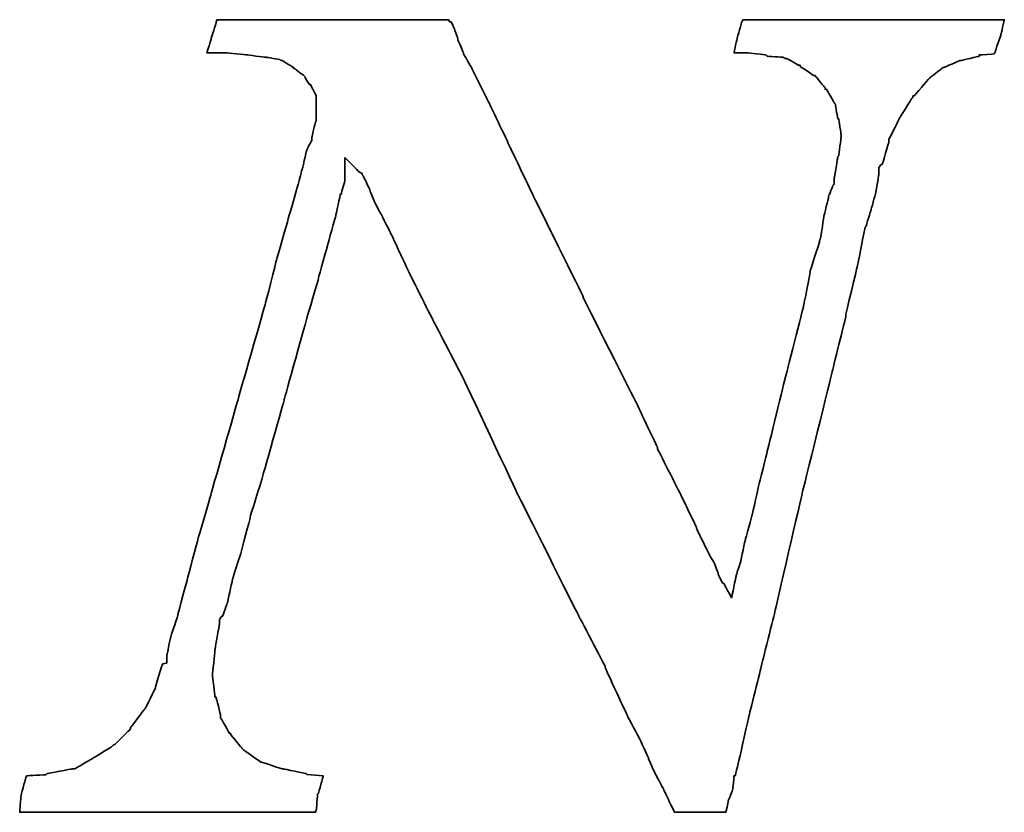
# Model space of a CAD drawing. Header units: millimetres. Extents: x -115 to 753, y -125 to 121.
# Tile 43 of 96: x 267.83 to 272.04, y 5.34 to 8.73. Entities that reach past the tile are written whole.
import ezdxf

# ---------------------------------------------------------------- set-up
doc = ezdxf.new("R2010")
doc.units = ezdxf.units.MM
doc.layers.add('DIM', color=4, linetype='Continuous')
doc.layers.add('layer 1', color=7, linetype='Continuous')

# ---------------------------------------------------------------- blocks, each defined once
blk = doc.blocks.new('TBI MOTION logo(完整正式版)')
at = {"layer": 'layer 1', "color": 22, "lineweight": 35}
blk.add_open_spline([(58.92625, -7.91875), (58.92625, -7.91875), (58.58625, -7.89375), (58.58625, -7.89375), (58.58625, -7.89375), (58.58625, -7.89375), (58.56625, -7.87125), (58.56625, -7.87125), (58.56625, -7.87125), (58.56625, -7.87125), (58.08375, -7.77375), (58.08375, -7.77375), (58.08375, -7.77375), (58.08375, -7.77375), (58.06125, -7.77375), (58.06125, -7.77375), (58.06125, -7.77375), (58.06125, -7.77375), (57.62625, -7.63125), (57.62625, -7.63125), (57.62625, -7.63125), (57.62625, -7.63125), (57.60625, -7.63125), (57.60625, -7.63125), (57.60625, -7.63125), (57.60625, -7.63125), (57.58125, -7.60625), (57.58125, -7.60625), (57.58125, -7.60625), (57.58125, -7.60625), (57.26625, -7.38875), (57.26625, -7.38875), (57.26625, -7.38875), (57.26625, -7.38875), (57.24625, -7.36875), (57.24625, -7.36875), (57.24625, -7.36875), (57.24625, -7.36875), (57.22125, -7.34375), (57.22125, -7.34375), (57.22125, -7.34375), (57.22125, -7.34375), (56.98125, -7.05375), (56.98125, -7.05375), (56.98125, -7.05375), (56.98125, -7.05375), (56.98125, -7.02875), (56.98125, -7.02875), (56.98125, -7.02875), (56.98125, -7.02875), (56.95625, -7.02875), (56.95625, -7.02875), (56.95625, -7.02875), (56.95625, -7.02875), (56.76625, -6.69625), (56.76625, -6.69625), (56.76625, -6.69625), (56.76625, -6.69625), (56.76625, -6.67125), (56.76625, -6.67125), (56.76625, -6.67125), (56.76625, -6.67125), (56.76625, -6.64875), (56.76625, -6.64875), (56.76625, -6.64875), (56.76625, -6.64875), (56.67125, -6.26375), (56.67125, -6.26375), (56.67125, -6.26375), (56.67125, -6.26375), (56.64625, -6.26375), (56.64625, -6.26375), (56.64625, -6.26375), (56.64625, -6.26375), (56.64625, -6.23875), (56.64625, -6.23875), (56.64625, -6.23875), (56.64625, -6.23875), (56.59625, -5.80875), (56.59625, -5.80875), (56.59625, -5.80875), (56.59625, -5.80875), (56.59625, -5.78375), (56.59625, -5.78375), (56.59625, -5.78375), (56.59625, -5.78375), (56.64625, -5.30375), (56.64625, -5.30375), (56.64625, -5.30375), (56.64625, -5.30375), (56.64625, -5.27875), (56.64625, -5.27875), (56.64625, -5.27875), (56.64625, -5.27875), (56.74125, -4.72875), (56.74125, -4.72875), (56.74125, -4.72875), (56.74125, -4.72875), (56.74125, -4.67875), (56.74125, -4.67875), (56.74125, -4.67875), (56.74125, -4.67875), (56.74125, -4.63375), (56.74125, -4.63375), (56.74125, -4.63375), (56.74125, -4.63375), (56.79125, -4.55875), (56.79125, -4.55875), (56.79125, -4.55875), (56.79125, -4.55875), (56.81125, -4.55875), (56.81125, -4.55875), (56.81125, -4.55875), (56.81125, -4.55875), (56.91125, -4.27375), (56.91125, -4.27375), (56.91125, -4.27375), (56.91125, -4.27375), (57.00625, -3.83874), (57.00625, -3.83874), (57.00625, -3.83874), (57.00625, -3.83874), (57.00625, -3.81374), (57.00625, -3.81374), (57.00625, -3.81374), (57.00625, -3.81374), (57.19875, -3.21374), (57.19875, -3.21374), (57.19875, -3.21374), (57.19875, -3.21374), (57.38625, -2.49625), (57.38625, -2.49625), (57.38625, -2.49625), (57.38625, -2.49625), (57.38625, -2.47374), (57.38625, -2.47374), (57.38625, -2.47374), (57.38625, -2.47374), (57.62625, -1.70375), (57.62625, -1.70375), (57.62625, -1.70375), (57.62625, -1.70375), (58.10625, 0.00125), (58.10625, 0.00125), (58.10625, 0.00125), (58.10625, 0.00125), (58.58625, 1.72625), (58.58625, 1.72625), (58.58625, 1.72625), (58.58625, 1.72625), (58.82625, 2.54125), (58.82625, 2.54125), (58.82625, 2.54125), (58.82625, 2.54125), (58.82625, 2.56374), (58.82625, 2.56374), (58.82625, 2.56374), (58.82625, 2.56374), (59.02125, 3.26125), (59.02125, 3.26125), (59.02125, 3.26125), (59.02125, 3.26125), (59.18625, 3.86125), (59.18625, 3.86125), (59.18625, 3.86125), (59.18625, 3.86125), (59.28625, 4.31875), (59.28625, 4.31875), (59.28625, 4.31875), (59.28625, 4.31875), (59.30625, 4.31875), (59.30625, 4.31875), (59.30625, 4.31875), (59.30625, 4.31875), (59.30625, 4.34125), (59.30625, 4.34125), (59.30625, 4.34125), (59.30625, 4.34125), (59.38125, 4.60625), (59.38125, 4.60625), (59.38125, 4.60625), (59.38125, 4.60625), (59.38125, 4.65125), (59.38125, 4.65125), (59.38125, 4.65125), (59.38125, 4.65125), (59.38125, 5.08625), (59.38125, 5.08625), (59.38125, 5.08625), (59.38125, 5.08625), (59.66625, 4.79624), (59.66625, 4.79624), (59.66625, 4.79624), (59.66625, 4.79624), (59.74125, 4.75124), (59.74125, 4.75124), (59.74125, 4.75124), (59.74125, 4.75124), (59.74125, 4.72624), (59.74125, 4.72624), (59.74125, 4.72624), (59.74125, 4.72624), (59.76125, 4.70124), (59.76125, 4.70124), (59.76125, 4.70124), (59.76125, 4.70124), (59.81125, 4.60625), (59.81125, 4.60625), (59.81125, 4.60625), (59.81125, 4.60625), (59.90625, 4.41125), (59.90625, 4.41125), (59.90625, 4.41125), (59.90625, 4.41125), (59.90625, 4.39125), (59.90625, 4.39125), (59.90625, 4.39125), (59.90625, 4.39125), (60.00375, 4.15124), (60.00375, 4.15124), (60.00375, 4.15124), (60.00375, 4.15124), (60.14625, 3.88374), (60.14625, 3.88374), (60.14625, 3.88374), (60.14625, 3.88374), (60.34125, 3.50124), (60.34125, 3.50124), (60.34125, 3.50124), (60.34125, 3.50124), (60.53125, 3.09125), (60.53125, 3.09125), (60.53125, 3.09125), (60.53125, 3.09125), (60.74625, 2.63625), (60.74625, 2.63625), (60.74625, 2.63625), (60.74625, 2.63625), (61.25125, 1.63124), (61.25125, 1.63124), (61.25125, 1.63124), (61.25125, 1.63124), (61.85125, 0.47625), (61.85125, 0.47625), (61.85125, 0.47625), (61.85125, 0.47625), (63.02625, -2.01874), (63.02625, -2.01874), (63.02625, -2.01874), (63.02625, -2.01874), (64.27625, -4.51374), (64.27625, -4.51374), (64.27625, -4.51374), (64.27625, -4.51374), (64.85125, -5.61375), (64.85125, -5.61375), (64.85125, -5.61375), (64.85125, -5.61375), (64.85125, -5.64125), (64.85125, -5.64125), (64.85125, -5.64125), (64.85125, -5.64125), (65.32875, -6.67125), (65.32875, -6.67125), (65.32875, -6.67125), (65.32875, -6.67125), (65.57125, -7.12875), (65.57125, -7.12875), (65.57125, -7.12875), (65.57125, -7.12875), (65.76125, -7.53625), (65.76125, -7.53625), (65.76125, -7.53625), (65.76125, -7.53625), (65.76125, -7.55625), (65.76125, -7.55625), (65.76125, -7.55625), (65.76125, -7.55625), (65.90375, -7.87125), (65.90375, -7.87125), (65.90375, -7.87125), (65.90375, -7.87125), (66.07125, -8.18125), (66.07125, -8.18125), (66.07125, -8.18125), (66.07125, -8.18125), (66.19125, -8.42375), (66.19125, -8.42375), (66.19125, -8.42375), (66.19125, -8.42375), (66.19125, -8.44375), (66.19125, -8.44375), (66.19125, -8.44375), (66.19125, -8.44375), (66.29125, -8.63875), (66.29125, -8.63875), (66.29125, -8.63875), (66.29125, -8.63875), (66.31125, -8.68625), (66.31125, -8.68625), (66.31125, -8.68625), (66.31125, -8.68625), (66.38375, -8.68625), (66.38375, -8.68625), (66.38375, -8.68625), (66.38375, -8.68625), (66.84125, -8.68625), (66.84125, -8.68625), (66.84125, -8.68625), (66.84125, -8.68625), (67.29625, -8.68625), (67.29625, -8.68625), (67.29625, -8.68625), (67.29625, -8.68625), (67.36625, -8.68625), (67.36625, -8.68625), (67.36625, -8.68625), (67.36625, -8.68625), (67.39125, -8.68625), (67.39125, -8.68625), (67.39125, -8.68625), (67.39125, -8.68625), (67.44125, -8.46875), (67.44125, -8.46875), (67.44125, -8.46875), (67.44125, -8.46875), (67.44125, -8.44375), (67.44125, -8.44375), (67.44125, -8.44375), (67.44125, -8.44375), (67.53625, -8.20375), (67.53625, -8.20375), (67.53625, -8.20375), (67.53625, -8.20375), (67.56125, -7.94375), (67.56125, -7.94375), (67.56125, -7.94375), (67.56125, -7.94375), (67.56125, -7.91875), (67.56125, -7.91875), (67.56125, -7.91875), (67.56125, -7.91875), (67.58625, -7.91875), (67.58625, -7.91875), (67.58625, -7.91875), (67.58625, -7.91875), (67.68125, -7.53625), (67.68125, -7.53625), (67.68125, -7.53625), (67.68125, -7.53625), (67.87375, -6.67125), (67.87375, -6.67125), (67.87375, -6.67125), (67.87375, -6.67125), (68.13625, -5.61375), (68.13625, -5.61375), (68.13625, -5.61375), (68.13625, -5.61375), (68.42375, -4.46374), (68.42375, -4.46374), (68.42375, -4.46374), (68.42375, -4.46374), (68.99875, -1.96874), (68.99875, -1.96874), (68.99875, -1.96874), (68.99875, -1.96874), (69.62625, 0.57625), (69.62625, 0.57625), (69.62625, 0.57625), (69.62625, 0.57625), (69.91125, 1.72625), (69.91125, 1.72625), (69.91125, 1.72625), (69.91125, 1.72625), (69.91125, 1.77625), (69.91125, 1.77625), (69.91125, 1.77625), (69.91125, 1.77625), (70.15125, 2.78124), (70.15125, 2.78124), (70.15125, 2.78124), (70.15125, 2.78124), (70.32125, 3.62125), (70.32125, 3.62125), (70.32125, 3.62125), (70.32125, 3.62125), (70.34125, 3.64625), (70.34125, 3.64625), (70.34125, 3.64625), (70.34125, 3.64625), (70.44125, 3.98125), (70.44125, 3.98125), (70.44125, 3.98125), (70.44125, 3.98125), (70.53625, 4.31875), (70.53625, 4.31875), (70.53625, 4.31875), (70.53625, 4.31875), (70.58125, 4.55875), (70.58125, 4.55875), (70.58125, 4.55875), (70.58125, 4.55875), (70.60625, 4.72624), (70.60625, 4.72624), (70.60625, 4.72624), (70.60625, 4.72624), (70.60625, 4.79624), (70.60625, 4.79624), (70.60625, 4.79624), (70.60625, 4.79624), (70.60625, 4.87125), (70.60625, 4.87125), (70.60625, 4.87125), (70.60625, 4.87125), (70.65625, 4.94125), (70.65625, 4.94125), (70.65625, 4.94125), (70.65625, 4.94125), (70.68125, 4.94125), (70.68125, 4.94125), (70.68125, 4.94125), (70.68125, 4.94125), (70.82125, 5.42125), (70.82125, 5.42125), (70.82125, 5.42125), (70.82125, 5.42125), (70.82125, 5.44625), (70.82125, 5.44625), (70.82125, 5.44625), (70.82125, 5.44625), (70.82125, 5.47125), (70.82125, 5.47125), (70.82125, 5.47125), (70.82125, 5.47125), (71.06125, 5.94625), (71.06125, 5.94625), (71.06125, 5.94625), (71.06125, 5.94625), (71.30125, 6.33124), (71.30125, 6.33124), (71.30125, 6.33124), (71.30125, 6.33124), (71.32625, 6.35625), (71.32625, 6.35625), (71.32625, 6.35625), (71.32625, 6.35625), (71.32625, 6.38124), (71.32625, 6.38124), (71.32625, 6.38124), (71.32625, 6.38124), (71.35125, 6.38124), (71.35125, 6.38124), (71.35125, 6.38124), (71.35125, 6.38124), (71.66125, 6.74125), (71.66125, 6.74125), (71.66125, 6.74125), (71.66125, 6.74125), (71.68625, 6.76625), (71.68625, 6.76625), (71.68625, 6.76625), (71.68625, 6.76625), (71.92625, 6.95624), (71.92625, 6.95624), (71.92625, 6.95624), (71.92625, 6.95624), (71.95125, 6.98125), (71.95125, 6.98125), (71.95125, 6.98125), (71.95125, 6.98125), (71.97625, 6.98125), (71.97625, 6.98125), (71.97625, 6.98125), (71.97625, 6.98125), (72.31125, 7.12624), (72.31125, 7.12624), (72.31125, 7.12624), (72.31125, 7.12624), (72.33375, 7.12624), (72.33375, 7.12624), (72.33375, 7.12624), (72.33375, 7.12624), (72.71625, 7.21875), (72.71625, 7.21875), (72.71625, 7.21875), (72.71625, 7.21875), (72.71625, 7.24624), (72.71625, 7.24624), (72.71625, 7.24624), (72.71625, 7.24624), (72.74125, 7.24624), (72.74125, 7.24624), (72.74125, 7.24624), (72.74125, 7.24624), (73.03124, 7.26624), (73.03124, 7.26624), (73.03124, 7.26624), (73.03124, 7.26624), (73.05375, 7.29125), (73.05375, 7.29125), (73.05375, 7.29125), (73.05375, 7.29125), (73.05375, 7.31625), (73.05375, 7.31625), (73.05375, 7.31625), (73.05375, 7.31625), (73.17625, 7.67625), (73.17625, 7.67625), (73.17625, 7.67625), (73.17625, 7.67625), (73.24625, 7.98625), (73.24625, 7.98625), (73.24625, 7.98625), (73.24625, 7.98625), (73.19625, 7.98625), (73.19625, 7.98625), (73.19625, 7.98625), (73.19625, 7.98625), (72.93625, 7.98625), (72.93625, 7.98625), (72.93625, 7.98625), (72.93625, 7.98625), (72.55125, 7.98625), (72.55125, 7.98625), (72.55125, 7.98625), (72.55125, 7.98625), (72.09625, 7.98625), (72.09625, 7.98625), (72.09625, 7.98625), (72.09625, 7.98625), (71.64125, 7.98625), (71.64125, 7.98625), (71.64125, 7.98625), (71.64125, 7.98625), (70.53625, 7.98625), (70.53625, 7.98625), (70.53625, 7.98625), (70.53625, 7.98625), (69.47875, 7.98625), (69.47875, 7.98625), (69.47875, 7.98625), (69.47875, 7.98625), (68.95125, 7.98625), (68.95125, 7.98625), (68.95125, 7.98625), (68.95125, 7.98625), (68.52125, 7.98625), (68.52125, 7.98625), (68.52125, 7.98625), (68.52125, 7.98625), (68.13625, 7.98625), (68.13625, 7.98625), (68.13625, 7.98625), (68.13625, 7.98625), (67.87375, 7.98625), (67.87375, 7.98625), (67.87375, 7.98625), (67.87375, 7.98625), (67.75125, 7.98625), (67.75125, 7.98625), (67.75125, 7.98625), (67.75125, 7.98625), (67.72625, 7.94125), (67.72625, 7.94125), (67.72625, 7.94125), (67.72625, 7.94125), (67.63125, 7.60625), (67.63125, 7.60625), (67.63125, 7.60625), (67.63125, 7.60625), (67.56125, 7.29125), (67.56125, 7.29125), (67.56125, 7.29125), (67.56125, 7.29125), (67.72625, 7.29125), (67.72625, 7.29125), (67.72625, 7.29125), (67.72625, 7.29125), (67.82625, 7.29125), (67.82625, 7.29125), (67.82625, 7.29125), (67.82625, 7.29125), (67.84625, 7.29125), (67.84625, 7.29125), (67.84625, 7.29125), (67.84625, 7.29125), (68.23125, 7.24624), (68.23125, 7.24624), (68.23125, 7.24624), (68.23125, 7.24624), (68.25875, 7.21875), (68.25875, 7.21875), (68.25875, 7.21875), (68.25875, 7.21875), (68.59125, 7.19624), (68.59125, 7.19624), (68.59125, 7.19624), (68.59125, 7.19624), (68.64125, 7.17125), (68.64125, 7.17125), (68.64125, 7.17125), (68.64125, 7.17125), (68.66625, 7.17125), (68.66625, 7.17125), (68.66625, 7.17125), (68.66625, 7.17125), (68.92625, 7.02624), (68.92625, 7.02624), (68.92625, 7.02624), (68.92625, 7.02624), (68.95125, 7.02624), (68.95125, 7.02624), (68.95125, 7.02624), (68.95125, 7.02624), (68.95125, 7.00624), (68.95125, 7.00624), (68.95125, 7.00624), (68.95125, 7.00624), (69.23875, 6.81125), (69.23875, 6.81125), (69.23875, 6.81125), (69.23875, 6.81125), (69.26625, 6.81125), (69.26625, 6.81125), (69.26625, 6.81125), (69.26625, 6.81125), (69.28625, 6.78625), (69.28625, 6.78625), (69.28625, 6.78625), (69.28625, 6.78625), (69.47875, 6.54875), (69.47875, 6.54875), (69.47875, 6.54875), (69.47875, 6.54875), (69.47875, 6.52375), (69.47875, 6.52375), (69.47875, 6.52375), (69.47875, 6.52375), (69.50625, 6.52375), (69.50625, 6.52375), (69.50625, 6.52375), (69.50625, 6.52375), (69.67125, 6.23625), (69.67125, 6.23625), (69.67125, 6.23625), (69.67125, 6.23625), (69.69375, 6.21125), (69.69375, 6.21125), (69.69375, 6.21125), (69.69375, 6.21125), (69.69375, 6.18625), (69.69375, 6.18625), (69.69375, 6.18625), (69.69375, 6.18625), (69.74625, 5.89875), (69.74625, 5.89875), (69.74625, 5.89875), (69.74625, 5.89875), (69.76625, 5.89875), (69.76625, 5.89875), (69.76625, 5.89875), (69.76625, 5.89875), (69.81375, 5.56625), (69.81375, 5.56625), (69.81375, 5.56625), (69.81375, 5.56625), (69.81375, 5.54125), (69.81375, 5.54125), (69.81375, 5.54125), (69.81375, 5.54125), (69.81375, 5.51625), (69.81375, 5.51625), (69.81375, 5.51625), (69.81375, 5.51625), (69.76625, 5.13125), (69.76625, 5.13125), (69.76625, 5.13125), (69.76625, 5.13125), (69.74625, 5.10874), (69.74625, 5.10874), (69.74625, 5.10874), (69.74625, 5.10874), (69.67125, 4.65125), (69.67125, 4.65125), (69.67125, 4.65125), (69.67125, 4.65125), (69.67125, 4.55875), (69.67125, 4.55875), (69.67125, 4.55875), (69.67125, 4.55875), (69.67125, 4.53125), (69.67125, 4.53125), (69.67125, 4.53125), (69.67125, 4.53125), (69.64625, 4.50874), (69.64625, 4.50874), (69.64625, 4.50874), (69.64625, 4.50874), (69.55125, 4.27125), (69.55125, 4.27125), (69.55125, 4.27125), (69.55125, 4.27125), (69.55125, 4.24625), (69.55125, 4.24625), (69.55125, 4.24625), (69.55125, 4.24625), (69.45375, 3.86125), (69.45375, 3.86125), (69.45375, 3.86125), (69.45375, 3.86125), (69.38625, 3.40624), (69.38625, 3.40624), (69.38625, 3.40624), (69.38625, 3.40624), (69.35875, 3.33125), (69.35875, 3.33125), (69.35875, 3.33125), (69.35875, 3.33125), (69.35875, 3.30875), (69.35875, 3.30875), (69.35875, 3.30875), (69.35875, 3.30875), (69.16625, 2.71125), (69.16625, 2.71125), (69.16625, 2.71125), (69.16625, 2.71125), (69.16625, 2.66375), (69.16625, 2.66375), (69.16625, 2.66375), (69.16625, 2.66375), (69.02625, 1.96374), (69.02625, 1.96374), (69.02625, 1.96374), (69.02625, 1.96374), (68.64125, 0.45624), (68.64125, 0.45624), (68.64125, 0.45624), (68.64125, 0.45624), (68.25875, -1.10625), (68.25875, -1.10625), (68.25875, -1.10625), (68.25875, -1.10625), (68.08625, -1.80125), (68.08625, -1.80125), (68.08625, -1.80125), (68.08625, -1.80125), (67.94625, -2.42625), (67.94625, -2.42625), (67.94625, -2.42625), (67.94625, -2.42625), (67.80125, -2.95375), (67.80125, -2.95375), (67.80125, -2.95375), (67.80125, -2.95375), (67.70625, -3.38375), (67.70625, -3.38375), (67.70625, -3.38375), (67.70625, -3.38375), (67.70625, -3.40875), (67.70625, -3.40875), (67.70625, -3.40875), (67.70625, -3.40875), (67.63125, -3.62375), (67.63125, -3.62375), (67.63125, -3.62375), (67.63125, -3.62375), (67.60625, -3.72125), (67.60625, -3.72125), (67.60625, -3.72125), (67.60625, -3.72125), (67.51125, -4.17375), (67.51125, -4.17375), (67.51125, -4.17375), (67.51125, -4.17375), (67.34625, -3.86374), (67.34625, -3.86374), (67.34625, -3.86374), (67.34625, -3.86374), (67.32125, -3.86374), (67.32125, -3.86374), (67.32125, -3.86374), (67.32125, -3.86374), (67.27125, -3.76874), (67.27125, -3.76874), (67.27125, -3.76874), (67.27125, -3.76874), (67.22625, -3.67374), (67.22625, -3.67374), (67.22625, -3.67374), (67.22625, -3.67374), (67.22625, -3.64875), (67.22625, -3.64875), (67.22625, -3.64875), (67.22625, -3.64875), (67.15125, -3.45375), (67.15125, -3.45375), (67.15125, -3.45375), (67.15125, -3.45375), (67.05625, -3.28875), (67.05625, -3.28875), (67.05625, -3.28875), (67.05625, -3.28875), (66.91125, -3.00125), (66.91125, -3.00125), (66.91125, -3.00125), (66.91125, -3.00125), (66.77125, -2.71375), (66.77125, -2.71375), (66.77125, -2.71375), (66.77125, -2.71375), (66.77125, -2.68875), (66.77125, -2.68875), (66.77125, -2.68875), (66.77125, -2.68875), (66.41125, -1.94374), (66.41125, -1.94374), (66.41125, -1.94374), (66.41125, -1.94374), (65.95125, -1.03375), (65.95125, -1.03375), (65.95125, -1.03375), (65.95125, -1.03375), (65.95125, -1.00875), (65.95125, -1.00875), (65.95125, -1.00875), (65.95125, -1.00875), (65.49625, -0.04874), (65.49625, -0.04874), (65.49625, -0.04874), (65.49625, -0.04874), (64.39375, 2.13624), (64.39375, 2.13624), (64.39375, 2.13624), (64.39375, 2.13624), (64.39375, 2.15624), (64.39375, 2.15624), (64.39375, 2.15624), (64.39375, 2.15624), (63.33625, 4.29125), (63.33625, 4.29125), (63.33625, 4.29125), (63.33625, 4.29125), (62.85625, 5.30125), (62.85625, 5.30125), (62.85625, 5.30125), (62.85625, 5.30125), (62.42625, 6.21125), (62.42625, 6.21125), (62.42625, 6.21125), (62.42625, 6.21125), (62.04125, 6.98125), (62.04125, 6.98125), (62.04125, 6.98125), (62.04125, 6.98125), (61.87375, 7.26624), (61.87375, 7.26624), (61.87375, 7.26624), (61.87375, 7.26624), (61.87375, 7.29125), (61.87375, 7.29125), (61.87375, 7.29125), (61.87375, 7.29125), (61.75625, 7.55625), (61.75625, 7.55625), (61.75625, 7.55625), (61.75625, 7.55625), (61.75625, 7.58124), (61.75625, 7.58124), (61.75625, 7.58124), (61.75625, 7.58124), (61.68375, 7.79375), (61.68375, 7.79375), (61.68375, 7.79375), (61.68375, 7.79375), (61.61125, 7.94125), (61.61125, 7.94125), (61.61125, 7.94125), (61.61125, 7.94125), (61.58625, 7.94125), (61.58625, 7.94125), (61.58625, 7.94125), (61.58625, 7.94125), (61.56375, 7.98625), (61.56375, 7.98625), (61.56375, 7.98625), (61.56375, 7.98625), (61.41875, 7.98625), (61.41875, 7.98625), (61.41875, 7.98625), (61.41875, 7.98625), (61.18125, 7.98625), (61.18125, 7.98625), (61.18125, 7.98625), (61.18125, 7.98625), (60.84125, 7.98625), (60.84125, 7.98625), (60.84125, 7.98625), (60.84125, 7.98625), (60.02625, 7.98625), (60.02625, 7.98625), (60.02625, 7.98625), (60.02625, 7.98625), (59.11625, 7.98625), (59.11625, 7.98625), (59.11625, 7.98625), (59.11625, 7.98625), (58.15625, 7.98625), (58.15625, 7.98625), (58.15625, 7.98625), (58.15625, 7.98625), (57.34125, 7.98625), (57.34125, 7.98625), (57.34125, 7.98625), (57.34125, 7.98625), (57.00625, 7.98625), (57.00625, 7.98625), (57.00625, 7.98625), (57.00625, 7.98625), (56.76625, 7.98625), (56.76625, 7.98625), (56.76625, 7.98625), (56.76625, 7.98625), (56.69125, 7.98625), (56.69125, 7.98625), (56.69125, 7.98625), (56.69125, 7.98625), (56.67125, 7.94125), (56.67125, 7.94125), (56.67125, 7.94125), (56.67125, 7.94125), (56.67125, 7.91625), (56.67125, 7.91625), (56.67125, 7.91625), (56.67125, 7.91625), (56.57125, 7.60625), (56.57125, 7.60625), (56.57125, 7.60625), (56.57125, 7.60625), (56.57125, 7.58124), (56.57125, 7.58124), (56.57125, 7.58124), (56.57125, 7.58124), (56.47625, 7.29125), (56.47625, 7.29125), (56.47625, 7.29125), (56.47625, 7.29125), (56.57125, 7.29125), (56.57125, 7.29125), (56.57125, 7.29125), (56.57125, 7.29125), (56.76625, 7.29125), (56.76625, 7.29125), (56.76625, 7.29125), (56.76625, 7.29125), (56.86125, 7.29125), (56.86125, 7.29125), (56.86125, 7.29125), (56.86125, 7.29125), (56.88625, 7.29125), (56.88625, 7.29125), (56.88625, 7.29125), (56.88625, 7.29125), (57.31625, 7.24624), (57.31625, 7.24624), (57.31625, 7.24624), (57.31625, 7.24624), (57.70125, 7.19624), (57.70125, 7.19624), (57.70125, 7.19624), (57.70125, 7.19624), (57.72625, 7.19624), (57.72625, 7.19624), (57.72625, 7.19624), (57.72625, 7.19624), (58.01125, 7.14624), (58.01125, 7.14624), (58.01125, 7.14624), (58.01125, 7.14624), (58.03625, 7.12624), (58.03625, 7.12624), (58.03625, 7.12624), (58.03625, 7.12624), (58.06125, 7.12624), (58.06125, 7.12624), (58.06125, 7.12624), (58.06125, 7.12624), (58.30125, 6.98125), (58.30125, 6.98125), (58.30125, 6.98125), (58.30125, 6.98125), (58.30125, 6.95624), (58.30125, 6.95624), (58.30125, 6.95624), (58.30125, 6.95624), (58.32375, 6.95624), (58.32375, 6.95624), (58.32375, 6.95624), (58.32375, 6.95624), (58.51625, 6.81125), (58.51625, 6.81125), (58.51625, 6.81125), (58.51625, 6.81125), (58.54125, 6.78625), (58.54125, 6.78625), (58.54125, 6.78625), (58.54125, 6.78625), (58.54125, 6.76625), (58.54125, 6.76625), (58.54125, 6.76625), (58.54125, 6.76625), (58.63625, 6.62124), (58.63625, 6.62124), (58.63625, 6.62124), (58.63625, 6.62124), (58.65875, 6.62124), (58.65875, 6.62124), (58.65875, 6.62124), (58.65875, 6.62124), (58.75625, 6.42625), (58.75625, 6.42625), (58.75625, 6.42625), (58.75625, 6.42625), (58.77875, 6.38124), (58.77875, 6.38124), (58.77875, 6.38124), (58.77875, 6.38124), (58.77875, 6.33124), (58.77875, 6.33124), (58.77875, 6.33124), (58.77875, 6.33124), (58.77875, 6.09125), (58.77875, 6.09125), (58.77875, 6.09125), (58.77875, 6.09125), (58.77875, 5.85125), (58.77875, 5.85125), (58.77875, 5.85125), (58.77875, 5.85125), (58.75625, 5.82625), (58.75625, 5.82625), (58.75625, 5.82625), (58.75625, 5.82625), (58.68625, 5.51625), (58.68625, 5.51625), (58.68625, 5.51625), (58.68625, 5.51625), (58.68625, 5.47125), (58.68625, 5.47125), (58.68625, 5.47125), (58.68625, 5.47125), (58.68625, 5.44625), (58.68625, 5.44625), (58.68625, 5.44625), (58.68625, 5.44625), (58.65875, 5.39625), (58.65875, 5.39625), (58.65875, 5.39625), (58.65875, 5.39625), (58.61125, 5.32624), (58.61125, 5.32624), (58.61125, 5.32624), (58.61125, 5.32624), (58.56625, 5.20375), (58.56625, 5.20375), (58.56625, 5.20375), (58.56625, 5.20375), (58.51625, 4.99125), (58.51625, 4.99125), (58.51625, 4.99125), (58.51625, 4.99125), (58.51625, 4.96625), (58.51625, 4.96625), (58.51625, 4.96625), (58.51625, 4.96625), (58.37125, 4.43625), (58.37125, 4.43625), (58.37125, 4.43625), (58.37125, 4.43625), (58.18125, 3.76625), (58.18125, 3.76625), (58.18125, 3.76625), (58.18125, 3.76625), (57.94125, 2.92624), (57.94125, 2.92624), (57.94125, 2.92624), (57.94125, 2.92624), (57.70125, 1.98874), (57.70125, 1.98874), (57.70125, 1.98874), (57.70125, 1.98874), (57.12625, -0.02374), (57.12625, -0.02374), (57.12625, -0.02374), (57.12625, -0.02374), (56.55125, -2.03875), (56.55125, -2.03875), (56.55125, -2.03875), (56.55125, -2.03875), (56.28625, -2.95375), (56.28625, -2.95375), (56.28625, -2.95375), (56.28625, -2.95375), (56.07125, -3.76874), (56.07125, -3.76874), (56.07125, -3.76874), (56.07125, -3.76874), (55.87625, -4.48874), (55.87625, -4.48874), (55.87625, -4.48874), (55.87625, -4.48874), (55.87625, -4.51374), (55.87625, -4.51374), (55.87625, -4.51374), (55.87625, -4.51374), (55.71125, -5.01625), (55.71125, -5.01625), (55.71125, -5.01625), (55.71125, -5.01625), (55.66125, -5.25375), (55.66125, -5.25375), (55.66125, -5.25375), (55.66125, -5.25375), (55.66125, -5.27875), (55.66125, -5.27875), (55.66125, -5.27875), (55.66125, -5.27875), (55.63625, -5.37375), (55.63625, -5.37375), (55.63625, -5.37375), (55.63625, -5.37375), (55.63625, -5.42375), (55.63625, -5.42375), (55.63625, -5.42375), (55.63625, -5.42375), (55.63625, -5.54125), (55.63625, -5.54125), (55.63625, -5.54125), (55.63625, -5.54125), (55.54125, -5.56875), (55.54125, -5.56875), (55.54125, -5.56875), (55.54125, -5.56875), (55.39625, -6.04875), (55.39625, -6.04875), (55.39625, -6.04875), (55.39625, -6.04875), (55.39625, -6.06875), (55.39625, -6.06875), (55.39625, -6.06875), (55.39625, -6.06875), (55.18125, -6.50375), (55.18125, -6.50375), (55.18125, -6.50375), (55.18125, -6.50375), (55.15625, -6.52875), (55.15625, -6.52875), (55.15625, -6.52875), (55.15625, -6.52875), (54.86875, -6.91125), (54.86875, -6.91125), (54.86875, -6.91125), (54.86875, -6.91125), (54.86875, -6.93375), (54.86875, -6.93375), (54.86875, -6.93375), (54.86875, -6.93375), (54.53125, -7.26875), (54.53125, -7.26875), (54.53125, -7.26875), (54.53125, -7.26875), (54.51125, -7.26875), (54.51125, -7.26875), (54.51125, -7.26875), (54.51125, -7.26875), (54.48625, -7.29625), (54.48625, -7.29625), (54.48625, -7.29625), (54.48625, -7.29625), (54.10375, -7.53625), (54.10375, -7.53625), (54.10375, -7.53625), (54.10375, -7.53625), (53.69625, -7.77375), (53.69625, -7.77375), (53.69625, -7.77375), (53.69625, -7.77375), (53.67125, -7.77375), (53.67125, -7.77375), (53.67125, -7.77375), (53.67125, -7.77375), (53.64625, -7.77375), (53.64625, -7.77375), (53.64625, -7.77375), (53.64625, -7.77375), (53.11625, -7.87125), (53.11625, -7.87125), (53.11625, -7.87125), (53.11625, -7.87125), (53.09625, -7.89375), (53.09625, -7.89375), (53.09625, -7.89375), (53.09625, -7.89375), (52.68625, -7.91875), (52.68625, -7.91875), (52.68625, -7.91875), (52.68625, -7.91875), (52.66125, -7.99125), (52.66125, -7.99125), (52.66125, -7.99125), (52.66125, -7.99125), (52.56625, -8.34875), (52.56625, -8.34875), (52.56625, -8.34875), (52.56625, -8.34875), (52.54125, -8.68625), (52.54125, -8.68625), (52.54125, -8.68625), (52.54125, -8.68625), (52.58875, -8.68625), (52.58875, -8.68625), (52.58875, -8.68625), (52.58875, -8.68625), (52.87625, -8.68625), (52.87625, -8.68625), (52.87625, -8.68625), (52.87625, -8.68625), (53.33625, -8.68625), (53.33625, -8.68625), (53.33625, -8.68625), (53.33625, -8.68625), (53.79125, -8.68625), (53.79125, -8.68625), (53.79125, -8.68625), (53.79125, -8.68625), (54.36625, -8.68625), (54.36625, -8.68625), (54.36625, -8.68625), (54.36625, -8.68625), (55.59125, -8.68625), (55.59125, -8.68625), (55.59125, -8.68625), (55.59125, -8.68625), (56.76625, -8.68625), (56.76625, -8.68625), (56.76625, -8.68625), (56.76625, -8.68625), (57.34125, -8.68625), (57.34125, -8.68625), (57.34125, -8.68625), (57.34125, -8.68625), (57.82125, -8.68625), (57.82125, -8.68625), (57.82125, -8.68625), (57.82125, -8.68625), (58.25125, -8.68625), (58.25125, -8.68625), (58.25125, -8.68625), (58.25125, -8.68625), (58.58625, -8.68625), (58.58625, -8.68625), (58.58625, -8.68625), (58.58625, -8.68625), (58.75625, -8.68625), (58.75625, -8.68625), (58.75625, -8.68625), (58.75625, -8.68625), (58.77875, -8.63875), (58.77875, -8.63875), (58.77875, -8.63875), (58.77875, -8.63875), (58.80625, -8.30375), (58.80625, -8.30375), (58.80625, -8.30375), (58.80625, -8.30375), (58.82625, -8.27875), (58.82625, -8.27875), (58.82625, -8.27875), (58.82625, -8.27875), (58.92625, -7.91875), (58.92625, -7.91875)], degree=3, knots=[0, 0, 0, 0, 0.003125, 0.003125, 0.003125, 0.00312501, 0.00625, 0.00625, 0.00625, 0.00625001, 0.009375, 0.009375, 0.009375, 0.00937501, 0.0125, 0.0125, 0.0125, 0.01250001, 0.015625, 0.015625, 0.015625, 0.01562501, 0.01875, 0.01875, 0.01875, 0.01875001, 0.021875, 0.021875, 0.021875, 0.02187501, 0.025, 0.025, 0.025, 0.02500001, 0.028125, 0.028125, 0.028125, 0.02812501, 0.03125, 0.03125, 0.03125, 0.03125001, 0.034375, 0.034375, 0.034375, 0.03437501, 0.0375, 0.0375, 0.0375, 0.03750001, 0.040625, 0.040625, 0.040625, 0.04062501, 0.04375, 0.04375, 0.04375, 0.04375001, 0.046875, 0.046875, 0.046875, 0.04687501, 0.05, 0.05, 0.05, 0.05000001, 0.053125, 0.053125, 0.053125, 0.05312501, 0.05625, 0.05625, 0.05625, 0.05625001, 0.059375, 0.059375, 0.059375, 0.05937501, 0.0625, 0.0625, 0.0625, 0.06250001, 0.065625, 0.065625, 0.065625, 0.06562501, 0.06875, 0.06875, 0.06875, 0.06875001, 0.071875, 0.071875, 0.071875, 0.07187501, 0.075, 0.075, 0.075, 0.07500001, 0.078125, 0.078125, 0.078125, 0.07812501, 0.08125, 0.08125, 0.08125, 0.08125001, 0.084375, 0.084375, 0.084375, 0.08437501, 0.0875, 0.0875, 0.0875, 0.08750001, 0.090625, 0.090625, 0.090625, 0.09062501, 0.09375, 0.09375, 0.09375, 0.09375001, 0.096875, 0.096875, 0.096875, 0.09687501, 0.1, 0.1, 0.1, 0.10000001, 0.103125, 0.103125, 0.103125, 0.10312501, 0.10625, 0.10625, 0.10625, 0.10625001, 0.109375, 0.109375, 0.109375, 0.10937501, 0.1125, 0.1125, 0.1125, 0.11250001, 0.115625, 0.115625, 0.115625, 0.11562501, 0.11875, 0.11875, 0.11875, 0.11875001, 0.121875, 0.121875, 0.121875, 0.12187501, 0.125, 0.125, 0.125, 0.12500001, 0.128125, 0.128125, 0.128125, 0.12812501, 0.13125, 0.13125, 0.13125, 0.13125001, 0.134375, 0.134375, 0.134375, 0.13437501, 0.1375, 0.1375, 0.1375, 0.13750001, 0.140625, 0.140625, 0.140625, 0.14062501, 0.14375, 0.14375, 0.14375, 0.14375001, 0.146875, 0.146875, 0.146875, 0.14687501, 0.15, 0.15, 0.15, 0.15000001, 0.153125, 0.153125, 0.153125, 0.15312501, 0.15625, 0.15625, 0.15625, 0.15625001, 0.159375, 0.159375, 0.159375, 0.15937501, 0.1625, 0.1625, 0.1625, 0.16250001, 0.165625, 0.165625, 0.165625, 0.16562501, 0.16875, 0.16875, 0.16875, 0.16875001, 0.171875, 0.171875, 0.171875, 0.17187501, 0.175, 0.175, 0.175, 0.17500001, 0.178125, 0.178125, 0.178125, 0.17812501, 0.18125, 0.18125, 0.18125, 0.18125001, 0.184375, 0.184375, 0.184375, 0.18437501, 0.1875, 0.1875, 0.1875, 0.18750001, 0.190625, 0.190625, 0.190625, 0.19062501, 0.19375, 0.19375, 0.19375, 0.19375001, 0.196875, 0.196875, 0.196875, 0.19687501, 0.2, 0.2, 0.2, 0.20000001, 0.203125, 0.203125, 0.203125, 0.20312501, 0.20625, 0.20625, 0.20625, 0.20625001, 0.209375, 0.209375, 0.209375, 0.20937501, 0.2125, 0.2125, 0.2125, 0.21250001, 0.215625, 0.215625, 0.215625, 0.21562501, 0.21875, 0.21875, 0.21875, 0.21875001, 0.221875, 0.221875, 0.221875, 0.22187501, 0.225, 0.225, 0.225, 0.22500001, 0.228125, 0.228125, 0.228125, 0.22812501, 0.23125, 0.23125, 0.23125, 0.23125001, 0.234375, 0.234375, 0.234375, 0.23437501, 0.2375, 0.2375, 0.2375, 0.23750001, 0.240625, 0.240625, 0.240625, 0.24062501, 0.24375, 0.24375, 0.24375, 0.24375001, 0.246875, 0.246875, 0.246875, 0.24687501, 0.25, 0.25, 0.25, 0.25000001, 0.253125, 0.253125, 0.253125, 0.25312501, 0.25625, 0.25625, 0.25625, 0.25625001, 0.259375, 0.259375, 0.259375, 0.25937501, 0.2625, 0.2625, 0.2625, 0.26250001, 0.265625, 0.265625, 0.265625, 0.26562501, 0.26875, 0.26875, 0.26875, 0.26875001, 0.271875, 0.271875, 0.271875, 0.27187501, 0.275, 0.275, 0.275, 0.27500001, 0.278125, 0.278125, 0.278125, 0.27812501, 0.28125, 0.28125, 0.28125, 0.28125001, 0.284375, 0.284375, 0.284375, 0.28437501, 0.2875, 0.2875, 0.2875, 0.28750001, 0.290625, 0.290625, 0.290625, 0.29062501, 0.29375, 0.29375, 0.29375, 0.29375001, 0.296875, 0.296875, 0.296875, 0.29687501, 0.3, 0.3, 0.3, 0.30000001, 0.303125, 0.303125, 0.303125, 0.30312501, 0.30625, 0.30625, 0.30625, 0.30625001, 0.309375, 0.309375, 0.309375, 0.30937501, 0.3125, 0.3125, 0.3125, 0.31250001, 0.315625, 0.315625, 0.315625, 0.31562501, 0.31875, 0.31875, 0.31875, 0.31875001, 0.321875, 0.321875, 0.321875, 0.32187501, 0.325, 0.325, 0.325, 0.32500001, 0.328125, 0.328125, 0.328125, 0.32812501, 0.33125, 0.33125, 0.33125, 0.33125001, 0.334375, 0.334375, 0.334375, 0.33437501, 0.3375, 0.3375, 0.3375, 0.33750001, 0.340625, 0.340625, 0.340625, 0.34062501, 0.34375, 0.34375, 0.34375, 0.34375001, 0.346875, 0.346875, 0.346875, 0.34687501, 0.35, 0.35, 0.35, 0.35000001, 0.353125, 0.353125, 0.353125, 0.35312501, 0.35625, 0.35625, 0.35625, 0.35625001, 0.359375, 0.359375, 0.359375, 0.35937501, 0.3625, 0.3625, 0.3625, 0.36250001, 0.365625, 0.365625, 0.365625, 0.36562501, 0.36875, 0.36875, 0.36875, 0.36875001, 0.371875, 0.371875, 0.371875, 0.37187501, 0.375, 0.375, 0.375, 0.37500001, 0.378125, 0.378125, 0.378125, 0.37812501, 0.38125, 0.38125, 0.38125, 0.38125001, 0.384375, 0.384375, 0.384375, 0.38437501, 0.3875, 0.3875, 0.3875, 0.38750001, 0.390625, 0.390625, 0.390625, 0.39062501, 0.39375, 0.39375, 0.39375, 0.39375001, 0.396875, 0.396875, 0.396875, 0.39687501, 0.4, 0.4, 0.4, 0.40000001, 0.403125, 0.403125, 0.403125, 0.40312501, 0.40625, 0.40625, 0.40625, 0.40625001, 0.409375, 0.409375, 0.409375, 0.40937501, 0.4125, 0.4125, 0.4125, 0.41250001, 0.415625, 0.415625, 0.415625, 0.41562501, 0.41875, 0.41875, 0.41875, 0.41875001, 0.421875, 0.421875, 0.421875, 0.42187501, 0.425, 0.425, 0.425, 0.42500001, 0.428125, 0.428125, 0.428125, 0.42812501, 0.43125, 0.43125, 0.43125, 0.43125001, 0.434375, 0.434375, 0.434375, 0.43437501, 0.4375, 0.4375, 0.4375, 0.43750001, 0.440625, 0.440625, 0.440625, 0.44062501, 0.44375, 0.44375, 0.44375, 0.44375001, 0.446875, 0.446875, 0.446875, 0.44687501, 0.45, 0.45, 0.45, 0.45000001, 0.453125, 0.453125, 0.453125, 0.45312501, 0.45625, 0.45625, 0.45625, 0.45625001, 0.459375, 0.459375, 0.459375, 0.45937501, 0.4625, 0.4625, 0.4625, 0.46250001, 0.465625, 0.465625, 0.465625, 0.46562501, 0.46875, 0.46875, 0.46875, 0.46875001, 0.471875, 0.471875, 0.471875, 0.47187501, 0.475, 0.475, 0.475, 0.47500001, 0.478125, 0.478125, 0.478125, 0.47812501, 0.48125, 0.48125, 0.48125, 0.48125001, 0.484375, 0.484375, 0.484375, 0.48437501, 0.4875, 0.4875, 0.4875, 0.48750001, 0.490625, 0.490625, 0.490625, 0.49062501, 0.49375, 0.49375, 0.49375, 0.49375001, 0.496875, 0.496875, 0.496875, 0.49687501, 0.5, 0.5, 0.5, 0.50000001, 0.503125, 0.503125, 0.503125, 0.50312501, 0.50625, 0.50625, 0.50625, 0.50625001, 0.509375, 0.509375, 0.509375, 0.50937501, 0.5125, 0.5125, 0.5125, 0.51250001, 0.515625, 0.515625, 0.515625, 0.51562501, 0.51875, 0.51875, 0.51875, 0.51875001, 0.521875, 0.521875, 0.521875, 0.52187501, 0.525, 0.525, 0.525, 0.52500001, 0.528125, 0.528125, 0.528125, 0.52812501, 0.53125, 0.53125, 0.53125, 0.53125001, 0.534375, 0.534375, 0.534375, 0.53437501, 0.5375, 0.5375, 0.5375, 0.53750001, 0.540625, 0.540625, 0.540625, 0.54062501, 0.54375, 0.54375, 0.54375, 0.54375001, 0.546875, 0.546875, 0.546875, 0.54687501, 0.55, 0.55, 0.55, 0.55000001, 0.553125, 0.553125, 0.553125, 0.55312501, 0.55625, 0.55625, 0.55625, 0.55625001, 0.559375, 0.559375, 0.559375, 0.55937501, 0.5625, 0.5625, 0.5625, 0.56250001, 0.565625, 0.565625, 0.565625, 0.56562501, 0.56875, 0.56875, 0.56875, 0.56875001, 0.571875, 0.571875, 0.571875, 0.57187501, 0.575, 0.575, 0.575, 0.57500001, 0.578125, 0.578125, 0.578125, 0.57812501, 0.58125, 0.58125, 0.58125, 0.58125001, 0.584375, 0.584375, 0.584375, 0.58437501, 0.5875, 0.5875, 0.5875, 0.58750001, 0.590625, 0.590625, 0.590625, 0.59062501, 0.59375, 0.59375, 0.59375, 0.59375001, 0.596875, 0.596875, 0.596875, 0.59687501, 0.6, 0.6, 0.6, 0.60000001, 0.603125, 0.603125, 0.603125, 0.60312501, 0.60625, 0.60625, 0.60625, 0.60625001, 0.609375, 0.609375, 0.609375, 0.60937501, 0.6125, 0.6125, 0.6125, 0.61250001, 0.615625, 0.615625, 0.615625, 0.61562501, 0.61875, 0.61875, 0.61875, 0.61875001, 0.621875, 0.621875, 0.621875, 0.62187501, 0.625, 0.625, 0.625, 0.62500001, 0.628125, 0.628125, 0.628125, 0.62812501, 0.63125, 0.63125, 0.63125, 0.63125001, 0.634375, 0.634375, 0.634375, 0.63437501, 0.6375, 0.6375, 0.6375, 0.63750001, 0.640625, 0.640625, 0.640625, 0.64062501, 0.64375, 0.64375, 0.64375, 0.64375001, 0.646875, 0.646875, 0.646875, 0.64687501, 0.65, 0.65, 0.65, 0.65000001, 0.653125, 0.653125, 0.653125, 0.65312501, 0.65625, 0.65625, 0.65625, 0.65625001, 0.659375, 0.659375, 0.659375, 0.65937501, 0.6625, 0.6625, 0.6625, 0.66250001, 0.665625, 0.665625, 0.665625, 0.66562501, 0.66875, 0.66875, 0.66875, 0.66875001, 0.671875, 0.671875, 0.671875, 0.67187501, 0.675, 0.675, 0.675, 0.67500001, 0.678125, 0.678125, 0.678125, 0.67812501, 0.68125, 0.68125, 0.68125, 0.68125001, 0.684375, 0.684375, 0.684375, 0.68437501, 0.6875, 0.6875, 0.6875, 0.68750001, 0.690625, 0.690625, 0.690625, 0.69062501, 0.69375, 0.69375, 0.69375, 0.69375001, 0.696875, 0.696875, 0.696875, 0.69687501, 0.7, 0.7, 0.7, 0.70000001, 0.703125, 0.703125, 0.703125, 0.70312501, 0.70625, 0.70625, 0.70625, 0.70625001, 0.709375, 0.709375, 0.709375, 0.70937501, 0.7125, 0.7125, 0.7125, 0.71250001, 0.715625, 0.715625, 0.715625, 0.71562501, 0.71875, 0.71875, 0.71875, 0.71875001, 0.721875, 0.721875, 0.721875, 0.72187501, 0.725, 0.725, 0.725, 0.72500001, 0.728125, 0.728125, 0.728125, 0.72812501, 0.73125, 0.73125, 0.73125, 0.73125001, 0.734375, 0.734375, 0.734375, 0.73437501, 0.7375, 0.7375, 0.7375, 0.73750001, 0.740625, 0.740625, 0.740625, 0.74062501, 0.74375, 0.74375, 0.74375, 0.74375001, 0.746875, 0.746875, 0.746875, 0.74687501, 0.75, 0.75, 0.75, 0.75000001, 0.753125, 0.753125, 0.753125, 0.75312501, 0.75625, 0.75625, 0.75625, 0.75625001, 0.759375, 0.759375, 0.759375, 0.75937501, 0.7625, 0.7625, 0.7625, 0.76250001, 0.765625, 0.765625, 0.765625, 0.76562501, 0.76875, 0.76875, 0.76875, 0.76875001, 0.771875, 0.771875, 0.771875, 0.77187501, 0.775, 0.775, 0.775, 0.77500001, 0.778125, 0.778125, 0.778125, 0.77812501, 0.78125, 0.78125, 0.78125, 0.78125001, 0.784375, 0.784375, 0.784375, 0.78437501, 0.7875, 0.7875, 0.7875, 0.78750001, 0.790625, 0.790625, 0.790625, 0.79062501, 0.79375, 0.79375, 0.79375, 0.79375001, 0.796875, 0.796875, 0.796875, 0.79687501, 0.8, 0.8, 0.8, 0.80000001, 0.803125, 0.803125, 0.803125, 0.80312501, 0.80625, 0.80625, 0.80625, 0.80625001, 0.809375, 0.809375, 0.809375, 0.80937501, 0.8125, 0.8125, 0.8125, 0.81250001, 0.815625, 0.815625, 0.815625, 0.81562501, 0.81875, 0.81875, 0.81875, 0.81875001, 0.821875, 0.821875, 0.821875, 0.82187501, 0.825, 0.825, 0.825, 0.82500001, 0.828125, 0.828125, 0.828125, 0.82812501, 0.83125, 0.83125, 0.83125, 0.83125001, 0.834375, 0.834375, 0.834375, 0.83437501, 0.8375, 0.8375, 0.8375, 0.83750001, 0.840625, 0.840625, 0.840625, 0.84062501, 0.84375, 0.84375, 0.84375, 0.84375001, 0.846875, 0.846875, 0.846875, 0.84687501, 0.85, 0.85, 0.85, 0.85000001, 0.853125, 0.853125, 0.853125, 0.85312501, 0.85625, 0.85625, 0.85625, 0.85625001, 0.859375, 0.859375, 0.859375, 0.85937501, 0.8625, 0.8625, 0.8625, 0.86250001, 0.865625, 0.865625, 0.865625, 0.86562501, 0.86875, 0.86875, 0.86875, 0.86875001, 0.871875, 0.871875, 0.871875, 0.87187501, 0.875, 0.875, 0.875, 0.87500001, 0.878125, 0.878125, 0.878125, 0.87812501, 0.88125, 0.88125, 0.88125, 0.88125001, 0.884375, 0.884375, 0.884375, 0.88437501, 0.8875, 0.8875, 0.8875, 0.88750001, 0.890625, 0.890625, 0.890625, 0.89062501, 0.89375, 0.89375, 0.89375, 0.89375001, 0.896875, 0.896875, 0.896875, 0.89687501, 0.9, 0.9, 0.9, 0.90000001, 0.903125, 0.903125, 0.903125, 0.90312501, 0.90625, 0.90625, 0.90625, 0.90625001, 0.909375, 0.909375, 0.909375, 0.90937501, 0.9125, 0.9125, 0.9125, 0.91250001, 0.915625, 0.915625, 0.915625, 0.91562501, 0.91875, 0.91875, 0.91875, 0.91875001, 0.921875, 0.921875, 0.921875, 0.92187501, 0.925, 0.925, 0.925, 0.92500001, 0.928125, 0.928125, 0.928125, 0.92812501, 0.93125, 0.93125, 0.93125, 0.93125001, 0.934375, 0.934375, 0.934375, 0.93437501, 0.9375, 0.9375, 0.9375, 0.93750001, 0.940625, 0.940625, 0.940625, 0.94062501, 0.94375, 0.94375, 0.94375, 0.94375001, 0.946875, 0.946875, 0.946875, 0.94687501, 0.95, 0.95, 0.95, 0.95000001, 0.953125, 0.953125, 0.953125, 0.95312501, 0.95625, 0.95625, 0.95625, 0.95625001, 0.959375, 0.959375, 0.959375, 0.95937501, 0.9625, 0.9625, 0.9625, 0.96250001, 0.965625, 0.965625, 0.965625, 0.96562501, 0.96875, 0.96875, 0.96875, 0.96875001, 0.971875, 0.971875, 0.971875, 0.97187501, 0.975, 0.975, 0.975, 0.97500001, 0.978125, 0.978125, 0.978125, 0.97812501, 0.98125, 0.98125, 0.98125, 0.98125001, 0.984375, 0.984375, 0.984375, 0.98437501, 0.9875, 0.9875, 0.9875, 0.98750001, 0.990625, 0.990625, 0.990625, 0.99062501, 0.99375, 0.99375, 0.99375, 0.99375001, 0.996875, 0.996875, 0.996875, 0.99687501, 1, 1, 1, 1], dxfattribs=at)
blk.add_open_spline([(54.86875, -6.91125), (54.86875, -6.91125), (54.86875, -6.93375), (54.86875, -6.93375)], degree=3, dxfattribs=at)

msp = doc.modelspace()

# ---------------------------------------------------------------- block references
at = {"layer": 'DIM', "color": 7, "xscale": 0.2032335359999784, "yscale": 0.2032335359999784, "zscale": 0.2032335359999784}
msp.add_blockref('TBI MOTION logo(完整正式版)', (257.149, 7.109), dxfattribs=at)

doc.saveas('drawing.dxf')
